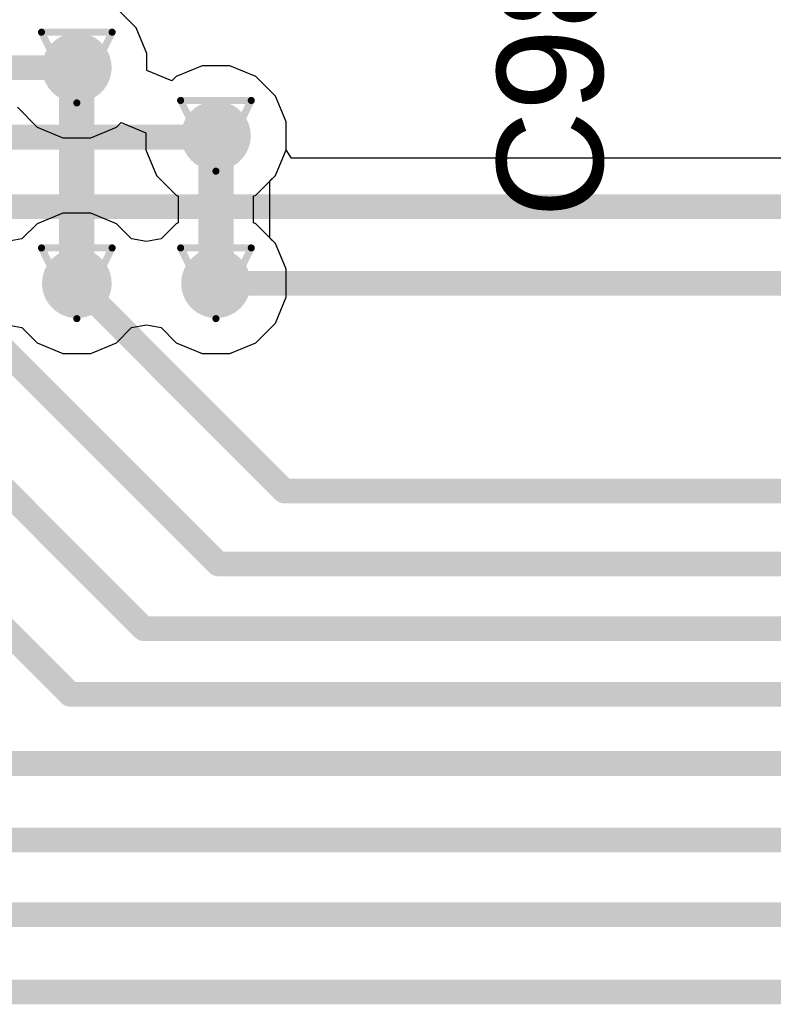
# Model space of a CAD drawing. Header units: inches. Extents: x 0 to 12.2, y 0 to 7.
# Tile 25 of 154: x 0.476 to 0.689, y 2.698 to 2.976. Entities that reach past the tile are written whole.
import ezdxf

# ---------------------------------------------------------------- set-up
doc = ezdxf.new("R2010")
doc.units = ezdxf.units.IN
doc.header["$MEASUREMENT"] = 0
for name, color, linetype in [('Bottom Layer', 5, 'Continuous'), ('Drill Drawing', 1, 'Continuous'), ('Layer 1', 16, 'Continuous'), ('Layer 2', 76, 'Continuous'), ('Top Layer', 1, 'Continuous'), ('Top Overlay', 2, 'Continuous'), ('Via Holes', 16, 'Continuous')]:
    doc.layers.add(name, color=color, linetype=linetype)
doc.styles.add('Arial', font='txt', dxfattribs={"height": 0.2})

msp = doc.modelspace()

# ---------------------------------------------------------------- hatches: boundary and pattern name
at = {"layer": 'Bottom Layer'}
h = msp.add_hatch(color=5, dxfattribs=at)
edge = h.paths.add_edge_path()
edge.add_arc((0.4921245, 2.9626002), 0.0098425, 0, 360)
h = msp.add_hatch(color=5, dxfattribs=at)
edge = h.paths.add_edge_path()
edge.add_arc((0.5314946, 2.9432892), 0.0098425, 0, 360)
h = msp.add_hatch(color=5, dxfattribs=at)
edge = h.paths.add_edge_path()
edge.add_arc((0.4921258, 2.9015779), 0.0098425, 0, 360)
h = msp.add_hatch(color=5, dxfattribs=at)
edge = h.paths.add_edge_path()
edge.add_arc((0.5314959, 2.9015779), 0.0098425, 0, 360)
at = {"layer": 'Layer 1'}
h = msp.add_hatch(color=16, dxfattribs=at)
edge = h.paths.add_edge_path()
edge.add_arc((0.4921245, 2.9626002), 0.0098425, 0, 360)
h = msp.add_hatch(color=16, dxfattribs=at)
edge = h.paths.add_edge_path()
edge.add_arc((0.5314946, 2.9432892), 0.0098425, 0, 360)
h = msp.add_hatch(color=16, dxfattribs=at)
edge = h.paths.add_edge_path()
edge.add_arc((0.4921258, 2.9015779), 0.0098425, 0, 360)
h = msp.add_hatch(color=16, dxfattribs=at)
edge = h.paths.add_edge_path()
edge.add_arc((0.5314959, 2.9015779), 0.0098425, 0, 360)
at = {"layer": 'Layer 2'}
h = msp.add_hatch(color=76, dxfattribs=at)
edge = h.paths.add_edge_path()
edge.add_arc((0.4921245, 2.9626002), 0.0098425, 0, 360)
h = msp.add_hatch(color=76, dxfattribs=at)
edge = h.paths.add_edge_path()
edge.add_arc((0.5314946, 2.9432892), 0.0098425, 0, 360)
h = msp.add_hatch(color=76, dxfattribs=at)
edge = h.paths.add_edge_path()
edge.add_arc((0.4921258, 2.9015779), 0.0098425, 0, 360)
h = msp.add_hatch(color=76, dxfattribs=at)
edge = h.paths.add_edge_path()
edge.add_arc((0.5314959, 2.9015779), 0.0098425, 0, 360)
at = {"layer": 'Top Layer'}
h = msp.add_hatch(color=1, dxfattribs=at)
edge = h.paths.add_edge_path()
edge.add_arc((0.4921245, 2.9626002), 0.0098425, 0, 360)
h = msp.add_hatch(color=1, dxfattribs=at)
edge = h.paths.add_edge_path()
edge.add_arc((0.5314946, 2.9432892), 0.0098425, 0, 360)
h = msp.add_hatch(color=1, dxfattribs=at)
edge = h.paths.add_edge_path()
edge.add_arc((0.4921258, 2.9015779), 0.0098425, 0, 360)
h = msp.add_hatch(color=1, dxfattribs=at)
edge = h.paths.add_edge_path()
edge.add_arc((0.5314959, 2.9015779), 0.0098425, 0, 360)
at = {"layer": 'Via Holes'}
h = msp.add_hatch(color=7, dxfattribs=at)
edge = h.paths.add_edge_path()
edge.add_arc((0.4921245, 2.9626002), 0.0059055, 0, 360)
h = msp.add_hatch(color=7, dxfattribs=at)
edge = h.paths.add_edge_path()
edge.add_arc((0.5314946, 2.9432892), 0.0059055, 0, 360)
h = msp.add_hatch(color=7, dxfattribs=at)
edge = h.paths.add_edge_path()
edge.add_arc((0.4921258, 2.9015779), 0.0059055, 0, 360)
h = msp.add_hatch(color=7, dxfattribs=at)
edge = h.paths.add_edge_path()
edge.add_arc((0.5314959, 2.9015779), 0.0059055, 0, 360)

# ---------------------------------------------------------------- linework, layer by layer
at = {"layer": 'Bottom Layer'}
for p, q in [((0.5089461, 2.9738401), (0.5033644, 2.9794218)), ((0.511967, 2.9665471), (0.5089461, 2.9738401)), ((0.511967, 2.9617227), (0.511967, 2.9665471)), ((0.518967, 2.9588231), (0.511967, 2.9617227)), ((0.5275477, 2.9631317), (0.5202547, 2.9601108)), ((0.5354415, 2.9631317), (0.5275477, 2.9631317)), ((0.5427345, 2.9601108), (0.5354415, 2.9631317)), ((0.5202547, 2.9601108), (0.518967, 2.9588231)), ((0.5483162, 2.9545291), (0.5427345, 2.9601108)), ((0.5513371, 2.9472361), (0.5483162, 2.9545291)), ((0.5513371, 2.9393423), (0.5513371, 2.9472361)), ((0.5483162, 2.9320493), (0.5513371, 2.9393423)), ((0.5467885, 2.9305216), (0.5483162, 2.9320493)), ((0.5467885, 2.9143468), (0.5467885, 2.9305216)), ((0.5483175, 2.9128178), (0.5467885, 2.9143468)), ((0.5513384, 2.9055248), (0.5483175, 2.9128178)), ((0.5513384, 2.897631), (0.5513384, 2.9055248)), ((0.5483175, 2.890338), (0.5513384, 2.897631)), ((0.4724408, 2.8898055), (0.4766123, 2.8890299)), ((0.4766123, 2.8890299), (0.4808859, 2.8847563)), ((0.5033657, 2.8847563), (0.5076393, 2.8890299)), ((0.5076393, 2.8890299), (0.5118109, 2.8898055)), ((0.5118109, 2.8898055), (0.5159824, 2.8890299)), ((0.5159824, 2.8890299), (0.520256, 2.8847563)), ((0.5427358, 2.8847563), (0.5483175, 2.890338)), ((0.4808859, 2.8847563), (0.4881789, 2.8817354)), ((0.4960727, 2.8817354), (0.5033657, 2.8847563)), ((0.520256, 2.8847563), (0.527549, 2.8817354)), ((0.5354428, 2.8817354), (0.5427358, 2.8847563)), ((0.4881789, 2.8817354), (0.4960727, 2.8817354)), ((0.527549, 2.8817354), (0.5354428, 2.8817354))]:
    msp.add_line(p, q, dxfattribs=at)
at = {"layer": 'Bottom Layer', "const_width": 0.01}
for points in [[(0.4921245, 2.9015792), (0.4921245, 2.9626002)], [(0.5314946, 2.9015792), (0.5314946, 2.9432892)]]:
    msp.add_lwpolyline(points, dxfattribs=at)
at = {"layer": 'Bottom Layer', "const_width": 0.005}
for points in [[(0.4896245, 2.9626002, 1), (0.4946245, 2.9626002, 1)], [(0.5289946, 2.9432892, 1), (0.5339946, 2.9432892, 1)], [(0.4896245, 2.9015792, 1), (0.4946245, 2.9015792, 1)], [(0.5289946, 2.9015792, 1), (0.5339946, 2.9015792, 1)]]:
    msp.add_lwpolyline(points, format="xyb", close=True, dxfattribs=at)
at = {"layer": 'Drill Drawing', "const_width": 0.002}
for points in [[(0.4821245, 2.9726002), (0.5021245, 2.9726002)], [(0.4821245, 2.9726002), (0.4921245, 2.9526002)], [(0.4921245, 2.9526002), (0.5021245, 2.9726002)], [(0.5214946, 2.9532892), (0.5414946, 2.9532892)], [(0.5214946, 2.9532892), (0.5314946, 2.9332892)], [(0.5314946, 2.9332892), (0.5414946, 2.9532892)], [(0.4821258, 2.9115779), (0.5021258, 2.9115779)], [(0.4821258, 2.9115779), (0.4921258, 2.8915779)], [(0.4921258, 2.8915779), (0.5021258, 2.9115779)], [(0.5214959, 2.9115779), (0.5414959, 2.9115779)], [(0.5214959, 2.9115779), (0.5314959, 2.8915779)], [(0.5314959, 2.8915779), (0.5414959, 2.9115779)]]:
    msp.add_lwpolyline(points, dxfattribs=at)
at = {"layer": 'Drill Drawing', "const_width": 0.001}
for points in [[(0.4816245, 2.9726002, 1), (0.4826245, 2.9726002, 1)], [(0.4816245, 2.9726002, 1), (0.4826245, 2.9726002, 1)], [(0.5016245, 2.9726002, 1), (0.5026245, 2.9726002, 1)], [(0.5016245, 2.9726002, 1), (0.5026245, 2.9726002, 1)], [(0.4916245, 2.9526002, 1), (0.4926245, 2.9526002, 1)], [(0.4916245, 2.9526002, 1), (0.4926245, 2.9526002, 1)], [(0.5209946, 2.9532892, 1), (0.5219946, 2.9532892, 1)], [(0.5209946, 2.9532892, 1), (0.5219946, 2.9532892, 1)], [(0.5409946, 2.9532892, 1), (0.5419946, 2.9532892, 1)], [(0.5409946, 2.9532892, 1), (0.5419946, 2.9532892, 1)], [(0.5309946, 2.9332892, 1), (0.5319946, 2.9332892, 1)], [(0.5309946, 2.9332892, 1), (0.5319946, 2.9332892, 1)], [(0.4816258, 2.9115779, 1), (0.4826258, 2.9115779, 1)], [(0.4816258, 2.9115779, 1), (0.4826258, 2.9115779, 1)], [(0.5016258, 2.9115779, 1), (0.5026258, 2.9115779, 1)], [(0.5016258, 2.9115779, 1), (0.5026258, 2.9115779, 1)], [(0.5209959, 2.9115779, 1), (0.5219959, 2.9115779, 1)], [(0.5209959, 2.9115779, 1), (0.5219959, 2.9115779, 1)], [(0.5409959, 2.9115779, 1), (0.5419959, 2.9115779, 1)], [(0.5409959, 2.9115779, 1), (0.5419959, 2.9115779, 1)], [(0.4916258, 2.8915779, 1), (0.4926258, 2.8915779, 1)], [(0.4916258, 2.8915779, 1), (0.4926258, 2.8915779, 1)], [(0.5309959, 2.8915779, 1), (0.5319959, 2.8915779, 1)], [(0.5309959, 2.8915779, 1), (0.5319959, 2.8915779, 1)]]:
    msp.add_lwpolyline(points, format="xyb", close=True, dxfattribs=at)
at = {"layer": 'Layer 1'}
for p, q in [((0.5089461, 2.9738401), (0.5033644, 2.9794218)), ((0.511967, 2.9665471), (0.5089461, 2.9738401)), ((0.511967, 2.9617227), (0.511967, 2.9665471)), ((0.518967, 2.9588231), (0.511967, 2.9617227)), ((0.5275477, 2.9631317), (0.5202547, 2.9601108)), ((0.5354415, 2.9631317), (0.5275477, 2.9631317)), ((0.5427345, 2.9601108), (0.5354415, 2.9631317)), ((0.5202547, 2.9601108), (0.518967, 2.9588231)), ((0.5483162, 2.9545291), (0.5427345, 2.9601108)), ((0.5513371, 2.9472361), (0.5483162, 2.9545291)), ((0.4753029, 2.9513603), (0.4808846, 2.9457786)), ((0.5033644, 2.9457786), (0.5046521, 2.9470663)), ((0.5046521, 2.9470663), (0.5116521, 2.9441667)), ((0.5513371, 2.9393423), (0.5513371, 2.9472361)), ((0.4808846, 2.9457786), (0.4881776, 2.9427577)), ((0.4960714, 2.9427577), (0.5033644, 2.9457786)), ((0.5116521, 2.9441667), (0.5116521, 2.9393423)), ((0.4881776, 2.9427577), (0.4960714, 2.9427577)), ((0.5116521, 2.9393423), (0.514673, 2.9320493)), ((0.5483162, 2.9320493), (0.5513371, 2.9393423)), ((0.514673, 2.9320493), (0.5202547, 2.9264676)), ((0.5427345, 2.9264676), (0.5483162, 2.9320493)), ((0.5202547, 2.9264676), (0.5208484, 2.9262217)), ((0.5208484, 2.9262217), (0.5208484, 2.9186449)), ((0.5421421, 2.9262222), (0.5427345, 2.9264676)), ((0.5421421, 2.9186454), (0.5421421, 2.9262222)), ((0.4881789, 2.9214204), (0.4808859, 2.9183995)), ((0.4960727, 2.9214204), (0.4881789, 2.9214204)), ((0.5033657, 2.9183995), (0.4960727, 2.9214204)), ((0.4808859, 2.9183995), (0.4766123, 2.9141259)), ((0.5076393, 2.9141259), (0.5033657, 2.9183995)), ((0.520256, 2.9183995), (0.5159824, 2.9141259)), ((0.5208484, 2.9186449), (0.520256, 2.9183995)), ((0.5427358, 2.9183995), (0.5421421, 2.9186454)), ((0.5483175, 2.9128178), (0.5427358, 2.9183995)), ((0.4766123, 2.9141259), (0.4724407, 2.9133503)), ((0.5118108, 2.9133503), (0.5076393, 2.9141259)), ((0.5159824, 2.9141259), (0.5118108, 2.9133503)), ((0.5513384, 2.9055248), (0.5483175, 2.9128178)), ((0.5513384, 2.897631), (0.5513384, 2.9055248)), ((0.5483175, 2.890338), (0.5513384, 2.897631)), ((0.4724408, 2.8898055), (0.4766123, 2.8890299)), ((0.4766123, 2.8890299), (0.4808859, 2.8847563)), ((0.5033657, 2.8847563), (0.5076393, 2.8890299)), ((0.5076393, 2.8890299), (0.5118109, 2.8898055)), ((0.5118109, 2.8898055), (0.5159824, 2.8890299)), ((0.5159824, 2.8890299), (0.520256, 2.8847563)), ((0.5427358, 2.8847563), (0.5483175, 2.890338)), ((0.4808859, 2.8847563), (0.4881789, 2.8817354)), ((0.4960727, 2.8817354), (0.5033657, 2.8847563)), ((0.520256, 2.8847563), (0.527549, 2.8817354)), ((0.5354428, 2.8817354), (0.5427358, 2.8847563)), ((0.4881789, 2.8817354), (0.4960727, 2.8817354)), ((0.527549, 2.8817354), (0.5354428, 2.8817354))]:
    msp.add_line(p, q, dxfattribs=at)
at = {"layer": 'Layer 2'}
for p, q in [((0.5089461, 2.9738401), (0.5033644, 2.9794218)), ((0.511967, 2.9665471), (0.5089461, 2.9738401)), ((0.511967, 2.9617227), (0.511967, 2.9665471)), ((0.518967, 2.9588231), (0.511967, 2.9617227)), ((0.5275477, 2.9631317), (0.5202547, 2.9601108)), ((0.5354415, 2.9631317), (0.5275477, 2.9631317)), ((0.5427345, 2.9601108), (0.5354415, 2.9631317)), ((0.5202547, 2.9601108), (0.518967, 2.9588231)), ((0.5483162, 2.9545291), (0.5427345, 2.9601108)), ((0.5513371, 2.9472361), (0.5483162, 2.9545291)), ((0.4753029, 2.9513603), (0.4808846, 2.9457786)), ((0.5033644, 2.9457786), (0.5046521, 2.9470663)), ((0.5046521, 2.9470663), (0.5116521, 2.9441667)), ((0.5513371, 2.9393423), (0.5513371, 2.9472361)), ((0.4808846, 2.9457786), (0.4881776, 2.9427577)), ((0.4960714, 2.9427577), (0.5033644, 2.9457786)), ((0.5116521, 2.9441667), (0.5116521, 2.9393423)), ((0.4881776, 2.9427577), (0.4960714, 2.9427577)), ((0.5116521, 2.9393423), (0.514673, 2.9320493)), ((0.5483162, 2.9320493), (0.5513371, 2.9393423)), ((0.514673, 2.9320493), (0.5202547, 2.9264676)), ((0.5427345, 2.9264676), (0.5483162, 2.9320493)), ((0.5202547, 2.9264676), (0.5208484, 2.9262217)), ((0.5208484, 2.9262217), (0.5208484, 2.9186449)), ((0.5421421, 2.9262222), (0.5427345, 2.9264676)), ((0.5421421, 2.9186454), (0.5421421, 2.9262222)), ((0.4881789, 2.9214204), (0.4808859, 2.9183995)), ((0.4960727, 2.9214204), (0.4881789, 2.9214204)), ((0.5033657, 2.9183995), (0.4960727, 2.9214204)), ((0.4808859, 2.9183995), (0.4766123, 2.9141259)), ((0.5076393, 2.9141259), (0.5033657, 2.9183995)), ((0.520256, 2.9183995), (0.5159824, 2.9141259)), ((0.5208484, 2.9186449), (0.520256, 2.9183995)), ((0.5427358, 2.9183995), (0.5421421, 2.9186454)), ((0.5483175, 2.9128178), (0.5427358, 2.9183995)), ((0.4766123, 2.9141259), (0.4724407, 2.9133503)), ((0.5118108, 2.9133503), (0.5076393, 2.9141259)), ((0.5159824, 2.9141259), (0.5118108, 2.9133503)), ((0.5513384, 2.9055248), (0.5483175, 2.9128178)), ((0.5513384, 2.897631), (0.5513384, 2.9055248)), ((0.5483175, 2.890338), (0.5513384, 2.897631)), ((0.4724408, 2.8898055), (0.4766123, 2.8890299)), ((0.4766123, 2.8890299), (0.4808859, 2.8847563)), ((0.5033657, 2.8847563), (0.5076393, 2.8890299)), ((0.5076393, 2.8890299), (0.5118109, 2.8898055)), ((0.5118109, 2.8898055), (0.5159824, 2.8890299)), ((0.5159824, 2.8890299), (0.520256, 2.8847563)), ((0.5427358, 2.8847563), (0.5483175, 2.890338)), ((0.4808859, 2.8847563), (0.4881789, 2.8817354)), ((0.4960727, 2.8817354), (0.5033657, 2.8847563)), ((0.520256, 2.8847563), (0.527549, 2.8817354)), ((0.5354428, 2.8817354), (0.5427358, 2.8847563)), ((0.4881789, 2.8817354), (0.4960727, 2.8817354)), ((0.527549, 2.8817354), (0.5354428, 2.8817354))]:
    msp.add_line(p, q, dxfattribs=at)
at = {"layer": 'Top Layer'}
for p, q in [((0.5089461, 2.9738401), (0.5033644, 2.9794218)), ((0.511967, 2.9665471), (0.5089461, 2.9738401)), ((0.511967, 2.9617227), (0.511967, 2.9665471)), ((0.518967, 2.9588231), (0.511967, 2.9617227)), ((0.5275477, 2.9631317), (0.5202547, 2.9601108)), ((0.5354415, 2.9631317), (0.5275477, 2.9631317)), ((0.5427345, 2.9601108), (0.5354415, 2.9631317)), ((0.5202547, 2.9601108), (0.518967, 2.9588231)), ((0.5483162, 2.9545291), (0.5427345, 2.9601108)), ((0.5513371, 2.9472361), (0.5483162, 2.9545291)), ((0.5513371, 2.9393424), (0.5513371, 2.9472361)), ((0.5529058, 2.9369946), (0.5513371, 2.9393424)), ((1.2179227, 2.9369946), (0.5529058, 2.9369946))]:
    msp.add_line(p, q, dxfattribs=at)
at = {"layer": 'Top Layer', "const_width": 0.007}
for points in [[(0.1279513, 2.962599), (0.4921233, 2.962599)], [(0.4921233, 2.962599), (0.4921245, 2.9626002)], [(0.5311144, 2.942909), (0.5314946, 2.9432892)], [(0.1279514, 2.942909), (0.5311144, 2.942909)], [(0.1279524, 2.9232301), (1.8402876, 2.9232301)], [(0.3740155, 2.9015779), (0.4902656, 2.7853278)], [(0.4133843, 2.9015766), (0.5110507, 2.8039102)], [(0.4527544, 2.9015766), (0.5321264, 2.8222046)], [(0.4921245, 2.9015766), (0.5508821, 2.842819)], [(0.5314946, 2.9015766), (1.8396672, 2.9015766)], [(0.5508821, 2.842819), (1.8093294, 2.842819)], [(0.5321264, 2.8222046), (1.7853961, 2.8222046)], [(0.5110507, 2.8039102), (1.7814449, 2.8039102)], [(0.4902656, 2.7853278), (1.7777534, 2.7853278)], [(0.1279521, 2.7657498), (1.7750576, 2.7657498)], [(0.4527544, 2.7440963), (1.7744513, 2.7440963)], [(0.4344984, 2.7229822), (1.7732916, 2.7229822)], [(0.4169772, 2.7011333), (1.7060733, 2.7011333)]]:
    msp.add_lwpolyline(points, dxfattribs=at)
at = {"layer": 'Top Layer', "const_width": 0.0035}
for points in [[(0.4903733, 2.962599, 1), (0.4938733, 2.962599, 1)], [(0.4903733, 2.962599, 1), (0.4938733, 2.962599, 1)], [(0.4903745, 2.9626002, 1), (0.4938745, 2.9626002, 1)], [(0.5297446, 2.9432892, 1), (0.5332446, 2.9432892, 1)], [(0.5293644, 2.942909, 1), (0.5328644, 2.942909, 1)], [(0.5293644, 2.942909, 1), (0.5328644, 2.942909, 1)], [(0.4903745, 2.9015766, 1), (0.4938745, 2.9015766, 1)], [(0.5297446, 2.9015766, 1), (0.5332446, 2.9015766, 1)], [(0.5491321, 2.842819, 1), (0.5526321, 2.842819, 1)], [(0.5491321, 2.842819, 1), (0.5526321, 2.842819, 1)], [(0.5303764, 2.8222046, 1), (0.5338764, 2.8222046, 1)], [(0.5303764, 2.8222046, 1), (0.5338764, 2.8222046, 1)], [(0.5093007, 2.8039102, 1), (0.5128007, 2.8039102, 1)], [(0.5093007, 2.8039102, 1), (0.5128007, 2.8039102, 1)], [(0.4885156, 2.7853278, 1), (0.4920156, 2.7853278, 1)], [(0.4885156, 2.7853278, 1), (0.4920156, 2.7853278, 1)]]:
    msp.add_lwpolyline(points, format="xyb", close=True, dxfattribs=at)

# ---------------------------------------------------------------- texts
at = {"layer": 'Top Overlay', "style": 'Arial'}
msp.add_text('C98', height=0.03, rotation=90, dxfattribs=at).set_placement((0.6410164, 2.920013))

doc.saveas('drawing.dxf')
